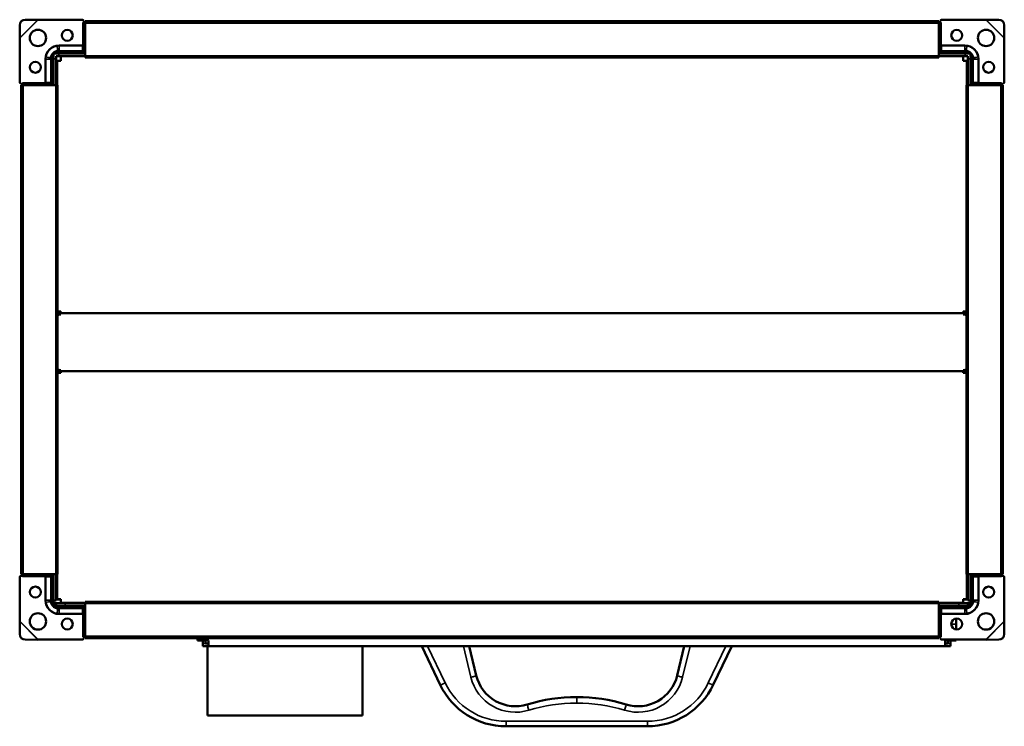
# Model space of a CAD drawing. Header units: millimetres. Extents: x 360 to 900, y 252 to 639.
import ezdxf

# ---------------------------------------------------------------- set-up
doc = ezdxf.new("R2010")
doc.units = ezdxf.units.MM
doc.header["$LTSCALE"] = 3
doc.layers.add('Widoczne (ISO)', color=7, linetype='Continuous', lineweight=50)
doc.layers.add('Widoczne wąskie (ISO)', color=7, linetype='Continuous', lineweight=35)

msp = doc.modelspace()

# ---------------------------------------------------------------- linework, layer by layer
at = {"layer": 'Widoczne (ISO)'}
for p, q in [((363.03, 639.23), (369.94, 639.25)), ((370.17, 639.16), (394.4, 639.16)), ((395.1, 637.66), (394.6, 637.66)), ((395.1, 638.46), (395.1, 637.66)), ((395.1, 637.66), (396, 637.66)), ((395.1, 637.66), (395.1, 625.66)), ((396, 638.46), (396, 637.26)), ((396, 638.46), (864, 638.46)), ((396, 619.46), (396, 637.26)), ((864, 638.46), (864, 637.26)), ((864, 637.66), (864.9, 637.66)), ((864, 619.46), (864, 637.26)), ((864.9, 637.66), (864.9, 638.46)), ((864.9, 625.66), (864.9, 637.66)), ((865.4, 637.66), (864.9, 637.66)), ((865.6, 639.16), (889.83, 639.16)), ((890.06, 639.25), (896.97, 639.23)), ((360.01, 629.32), (360.03, 636.23)), ((899.97, 636.23), (899.99, 629.32)), ((360.1, 604.86), (360.1, 629.09)), ((899.9, 629.09), (899.9, 604.86)), ((381.1, 621.16), (394.4, 621.16)), ((381.6, 625.15), (394.6, 625.15)), ((394.4, 622.05), (381.6, 622.05)), ((394.6, 625.66), (394.6, 625.16)), ((394.6, 625.16), (394.6, 622.1)), ((394.6, 622.1), (394.6, 622.08)), ((396, 622.66), (395.08, 622.66)), ((395.1, 621.91), (395.1, 622.66)), ((864.92, 622.66), (864, 622.66)), ((864.9, 622.66), (864.9, 621.91)), ((865.4, 625.16), (865.4, 625.66)), ((865.4, 622.1), (865.4, 625.16)), ((865.4, 625.15), (878.4, 625.15)), ((865.4, 622.08), (865.4, 622.1)), ((878.4, 622.05), (865.6, 622.05)), ((865.6, 621.16), (878.9, 621.16)), ((374.11, 604.66), (374.11, 617.66)), ((377.21, 617.66), (377.21, 604.86)), ((378.1, 604.86), (378.1, 618.16)), ((378.5, 617.76), (378.5, 620.76)), ((381.5, 620.76), (378.5, 620.76)), ((378.5, 617.76), (378.5, 603.26)), ((380, 619.26), (380, 617.76)), ((381.5, 619.26), (380, 619.26)), ((380, 603.26), (380, 617.76)), ((382.5, 616.76), (380.5, 616.76)), ((380.5, 603.26), (380.5, 616.76)), ((381.5, 620.76), (396, 620.76)), ((381.5, 619.26), (396, 619.26)), ((382.5, 617.26), (382.5, 619.26)), ((382.5, 617.26), (382.5, 616.76)), ((396, 619.46), (396, 618.46)), ((396, 618.46), (864, 618.46)), ((864, 620.76), (878.5, 620.76)), ((864, 619.46), (864, 618.46)), ((864, 619.26), (878.5, 619.26)), ((877.5, 619.26), (877.5, 617.26)), ((877.5, 616.76), (877.5, 617.26)), ((877.5, 616.76), (879.5, 616.76)), ((878.5, 620.76), (881.5, 620.76)), ((878.5, 619.26), (880, 619.26)), ((879.5, 616.76), (879.5, 603.26)), ((880, 617.76), (880, 619.26)), ((880, 603.26), (880, 617.76)), ((881.5, 617.76), (881.5, 620.76)), ((881.5, 603.26), (881.5, 617.76)), ((881.9, 618.16), (881.9, 604.86)), ((882.79, 604.86), (882.79, 617.66)), ((885.89, 617.66), (885.89, 604.66)), ((361.6, 604.16), (360.8, 604.16)), ((360.8, 603.26), (362, 603.26)), ((360.8, 335.26), (360.8, 603.26)), ((361.6, 604.66), (361.6, 604.16)), ((373.6, 604.16), (361.6, 604.16)), ((361.6, 603.26), (361.6, 604.16)), ((379.8, 603.26), (362, 603.26)), ((374.1, 604.66), (373.6, 604.66)), ((377.16, 604.66), (374.1, 604.66)), ((376.6, 604.18), (376.6, 603.26)), ((376.6, 604.16), (377.36, 604.16)), ((377.18, 604.66), (377.16, 604.66)), ((379.8, 603.26), (380.8, 603.26)), ((380.8, 335.26), (380.8, 603.26)), ((879.2, 603.26), (880.2, 603.26)), ((879.2, 603.26), (879.2, 335.26)), ((898, 603.26), (880.2, 603.26)), ((882.64, 604.16), (883.4, 604.16)), ((882.84, 604.66), (882.82, 604.66)), ((885.9, 604.66), (882.84, 604.66)), ((883.4, 603.26), (883.4, 604.18)), ((886.4, 604.66), (885.9, 604.66)), ((898.4, 604.16), (886.4, 604.16)), ((898, 603.26), (899.2, 603.26)), ((898.4, 604.16), (898.4, 604.66)), ((898.4, 604.16), (898.4, 603.26)), ((899.2, 604.16), (898.4, 604.16)), ((899.2, 603.26), (899.2, 335.26)), ((382.5, 479.26), (380.8, 479.26)), ((382.5, 478.26), (380.8, 478.26)), ((380.8, 477.26), (381.09, 477.26)), ((382.5, 479.26), (382.5, 478.26)), ((382.5, 478.26), (877.5, 478.26)), ((382.5, 477.68), (382.5, 478.26)), ((877.5, 479.26), (879.2, 479.26)), ((877.5, 479.26), (877.5, 478.26)), ((877.5, 478.26), (879.2, 478.26)), ((877.5, 478.26), (877.5, 477.68)), ((878.91, 477.26), (879.2, 477.26)), ((382.5, 445.61), (380.8, 445.61)), ((382.5, 446.44), (382.5, 447.03)), ((382.5, 445.61), (382.5, 446.44)), ((877.5, 446.44), (382.5, 446.44)), ((877.5, 447.03), (877.5, 446.44)), ((877.5, 445.61), (877.5, 446.44)), ((877.5, 445.61), (879.2, 445.61)), ((362, 335.26), (360.8, 335.26)), ((361.6, 334.36), (361.6, 335.26)), ((362, 335.26), (379.8, 335.26)), ((376.6, 335.26), (376.6, 334.35)), ((378.5, 335.26), (378.5, 320.76)), ((380.8, 335.26), (379.8, 335.26)), ((380, 320.76), (380, 335.26)), ((380.5, 321.44), (380.5, 335.26)), ((880.2, 335.26), (879.2, 335.26)), ((879.5, 335.26), (879.5, 321.44)), ((879.99, 321.26), (879.99, 335.26)), ((880, 320.76), (880, 335.26)), ((880.2, 335.26), (898, 335.26)), ((881.5, 320.76), (881.5, 335.26)), ((883.4, 334.35), (883.4, 335.26)), ((899.2, 335.26), (898, 335.26)), ((898.4, 335.26), (898.4, 334.36)), ((360.1, 309.44), (360.1, 333.66)), ((360.8, 334.36), (361.6, 334.36)), ((361.6, 334.36), (373.6, 334.36)), ((361.6, 334.36), (361.6, 333.86)), ((373.6, 333.86), (374.1, 333.86)), ((374.1, 333.86), (377.16, 333.86)), ((374.11, 320.86), (374.11, 333.86)), ((377.36, 334.36), (376.6, 334.36)), ((377.16, 333.86), (377.18, 333.86)), ((377.21, 333.66), (377.21, 320.86)), ((378.1, 320.36), (378.1, 333.66)), ((378.5, 332.76), (378.1, 332.76)), ((881.5, 332.76), (881.9, 332.76)), ((881.9, 333.66), (881.9, 320.36)), ((883.4, 334.36), (882.64, 334.36)), ((882.79, 320.86), (882.79, 333.66)), ((882.82, 333.86), (882.84, 333.86)), ((882.84, 333.86), (885.9, 333.86)), ((885.89, 333.86), (885.89, 320.86)), ((885.9, 333.86), (886.4, 333.86)), ((886.4, 334.36), (898.4, 334.36)), ((898.4, 334.36), (899.2, 334.36)), ((898.4, 333.86), (898.4, 334.36)), ((899.9, 333.66), (899.9, 309.44)), ((380, 320.76), (378.5, 320.76)), ((378.5, 320.76), (378.5, 319.26)), ((380, 319.26), (378.5, 319.26)), ((380.03, 321.26), (380, 321.26)), ((380, 319.26), (380.01, 319.26)), ((380.01, 319.26), (385.01, 319.26)), ((380.01, 319.26), (380.01, 317.76)), ((380.09, 321.26), (380.03, 321.26)), ((382.5, 321.26), (380.09, 321.26)), ((382.5, 321.44), (380.5, 321.44)), ((382.5, 319.44), (382.5, 321.44)), ((396, 319.44), (382.5, 319.44)), ((396, 319.26), (385.01, 319.26)), ((864, 320.06), (396, 320.06)), ((396, 319.06), (396, 320.06)), ((396, 319.06), (396, 301.26)), ((864, 319.06), (864, 320.06)), ((877.5, 319.44), (864, 319.44)), ((874.99, 319.26), (864, 319.26)), ((864, 319.06), (864, 301.26)), ((874.99, 319.26), (879.99, 319.26)), ((877.5, 321.44), (877.5, 319.44)), ((877.5, 321.44), (879.5, 321.44)), ((879.99, 321.26), (877.5, 321.26)), ((879.99, 319.26), (880, 319.26)), ((879.99, 319.26), (879.99, 317.76)), ((880, 320.76), (881.5, 320.76)), ((880, 319.26), (881.5, 319.26)), ((881.5, 319.26), (881.5, 320.76)), ((380, 317.76), (379.6, 317.76)), ((380.01, 317.76), (380, 317.76)), ((385.01, 317.76), (380.01, 317.76)), ((394.4, 317.36), (381.1, 317.36)), ((381.6, 316.47), (394.4, 316.47)), ((394.6, 313.37), (381.6, 313.37)), ((396, 317.76), (385.01, 317.76)), ((394.6, 316.44), (394.6, 316.42)), ((394.6, 316.42), (394.6, 313.36)), ((394.6, 313.36), (394.6, 312.86)), ((395.08, 315.86), (396, 315.86)), ((395.1, 315.86), (395.1, 316.62)), ((874.99, 317.76), (864, 317.76)), ((864.91, 316.76), (864, 316.76)), ((864, 315.86), (864.92, 315.86)), ((864.9, 316.62), (864.9, 315.86)), ((865.4, 316.42), (865.4, 316.44)), ((865.4, 313.36), (865.4, 316.42)), ((878.4, 313.37), (865.4, 313.37)), ((865.4, 312.86), (865.4, 313.36)), ((878.9, 317.36), (865.6, 317.36)), ((865.6, 316.47), (878.4, 316.47)), ((872.5, 317.36), (872.5, 317.76)), ((873.5, 317.76), (873.5, 317.36)), ((879.99, 317.76), (874.99, 317.76)), ((880, 317.76), (879.99, 317.76)), ((880, 317.76), (880.4, 317.76)), ((360.03, 302.29), (360.01, 309.2)), ((395.1, 312.86), (395.1, 300.86)), ((864.9, 300.86), (864.9, 312.86)), ((873.5, 307.76), (873.5, 310.83)), ((899.99, 309.2), (899.97, 302.29)), ((873.5, 307.76), (873.5, 304.89)), ((369.94, 299.27), (363.03, 299.29)), ((394.4, 299.36), (370.17, 299.36)), ((394.6, 300.86), (395.1, 300.86)), ((396, 300.86), (395.1, 300.86)), ((395.1, 300.86), (395.1, 300.06)), ((396, 300.06), (396, 301.26)), ((864, 300.06), (396, 300.06)), ((457.5, 298.76), (457.5, 300.06)), ((460.5, 298.76), (457.5, 298.76)), ((460.5, 298.76), (460.5, 300.06)), ((460.5, 298.76), (460.5, 295.76)), ((462, 298.76), (460.5, 298.76)), ((462, 300.06), (462, 298.76)), ((462, 298.76), (462, 297.26)), ((463.5, 297.26), (462, 297.26)), ((462.5, 299.76), (462.5, 300.06)), ((463.5, 295.76), (463.5, 298.76)), ((864, 300.06), (864, 301.26)), ((864.9, 300.86), (864, 300.86)), ((864.9, 300.86), (865.4, 300.86)), ((864.9, 300.06), (864.9, 300.86)), ((889.83, 299.36), (865.6, 299.36)), ((867.5, 298.76), (867.5, 295.76)), ((867.5, 297.26), (869, 297.26)), ((869, 298.76), (869, 299.36)), ((869, 297.26), (869, 298.76)), ((870.5, 298.76), (869, 298.76)), ((870.5, 299.36), (870.5, 298.76)), ((870.5, 298.76), (873.5, 298.76)), ((870.5, 295.76), (870.5, 298.76)), ((873.5, 299.36), (873.5, 298.76)), ((896.97, 299.29), (890.06, 299.27)), ((463.5, 295.76), (460.5, 295.76)), ((463, 295.76), (463, 257.76)), ((867.5, 295.76), (463.5, 295.76)), ((548, 295.76), (548, 257.76)), ((580.5, 295.76), (590.63, 274.53)), ((610.41, 279.63), (606.5, 295.76)), ((724.5, 295.76), (720.59, 279.63)), ((740.37, 274.53), (750.5, 295.76)), ((867.5, 295.76), (870.5, 295.76)), ((548, 257.76), (463, 257.76)), ((626.73, 251.76), (704.27, 251.76))]:
    msp.add_line(p, q, dxfattribs=at)
for centre, radius in [((370, 629.26), 4.5), ((386.1, 630.66), 3), ((873.9, 630.66), 3), ((890, 629.26), 4.5), ((368.6, 613.16), 3), ((891.4, 613.16), 3), ((368.6, 325.36), 3), ((891.4, 325.36), 3), ((370, 309.26), 4.5), ((890, 309.26), 4.5), ((386.1, 307.86), 3), ((873.9, 307.86), 3)]:
    msp.add_circle(centre, radius, dxfattribs=at)
for centre, radius, start, end in [((394.4, 638.46), 0.7, 0, 90), ((865.6, 638.46), 0.7, 90, 180), ((381.6, 617.66), 7.49, 90, 180), ((381.1, 618.16), 3, 90, 119.9264), ((394.6, 625.66), 0.5, 270, 0), ((865.4, 625.66), 0.5, 180, 270), ((878.4, 617.66), 7.49, 0, 90), ((878.9, 618.16), 3, 60.0736, 90), ((381.1, 618.16), 3, 150.0736, 180), ((878.9, 618.16), 3, 0, 29.9264), ((360.8, 604.86), 0.7, 180, 270), ((899.2, 604.86), 0.7, 270, 0), ((373.6, 604.66), 0.5, 270, 0), ((886.4, 604.66), 0.5, 180, 270), ((360.8, 333.66), 0.7, 90, 180), ((373.6, 333.86), 0.5, 0, 90), ((886.4, 333.86), 0.5, 90, 180), ((899.2, 333.66), 0.7, 0, 90), ((381.6, 320.86), 7.49, 180, 270), ((381.1, 320.36), 3, 180, 270), ((878.4, 320.86), 7.49, 270, 0), ((878.9, 320.36), 3, 270, 0), ((394.6, 312.86), 0.5, 0, 90), ((865.4, 312.86), 0.5, 90, 180), ((394.4, 300.06), 0.7, 270, 0), ((463.5, 299.76), 1, 180, 270), ((865.6, 300.06), 0.7, 180, 270), ((867.5, 299.76), 1, 270, 336.4218), ((631.86, 284.83), 22.07, 193.627, 287.2391), ((699.14, 284.83), 22.07, 252.7609, 346.373), ((626.73, 291.76), 40, 205.5139, 270), ((704.27, 291.76), 40, 270, 334.4861), ((664.86, 178.48), 89.28, 89.5889, 107.2391), ((666.14, 178.48), 89.28, 72.7609, 90.4111)]:
    msp.add_arc(centre, radius, start, end, dxfattribs=at)
for centre, major_axis, ratio, start_param, end_param in [((363.02, 636.24), (2.12, 2.12), 0.996195, 0.785398, 2.356194), ((896.98, 636.24), (2.12, -2.12), 0.996195, 0.785398, 2.356194), ((394.4, 621.91), (0, -0.745), 0.939693, 0, 1.570796), ((394.4, 622.82), (0, -0.745), 0.939693, 0.289752, 1.361396), ((865.6, 621.91), (0, -0.745), 0.939693, 4.712389, 6.283185), ((865.6, 622.82), (0, -0.745), 0.939693, 4.921789, 5.993434), ((377.36, 604.86), (0.745, 0), 0.939693, 4.712389, 6.283185), ((882.64, 604.86), (-0.745, 0), 0.939693, 0, 1.570796), ((376.45, 604.86), (0.745, 0), 0.939693, 4.921789, 5.993434), ((883.55, 604.86), (-0.745, 0), 0.939693, 0.289752, 1.361396), ((382.5, 476.26), (2, 0), 0.707107, 1.570796, 2.586782), ((877.5, 476.26), (2, 0), 0.707107, 0.554811, 1.570796), ((382.5, 448.44), (-2, 0), 0.707107, 0.554811, 1.570796), ((382.5, 447.73), (2, 0), 0.707107, 3.696404, 4.712389), ((877.5, 448.44), (-2, 0), 0.707107, 1.570796, 2.586782), ((877.5, 447.73), (2, 0), 0.707107, 4.712389, 5.728374), ((376.45, 333.66), (0.745, 0), 0.939693, 0.289752, 1.361396), ((377.36, 333.66), (0.745, 0), 0.939693, 0, 1.570796), ((882.64, 333.66), (-0.745, 0), 0.939693, 4.712389, 6.283185), ((883.55, 333.66), (-0.745, 0), 0.939693, 4.921789, 5.993434), ((394.4, 316.62), (0, 0.745), 0.939693, 4.712389, 6.283185), ((394.4, 315.71), (0, 0.745), 0.939693, 4.921789, 5.993434), ((865.6, 316.62), (0, 0.745), 0.939693, 0, 1.570796), ((865.6, 315.71), (0, 0.745), 0.939693, 0.289752, 1.361396), ((363.02, 302.28), (-2.12, 2.12), 0.996195, 0.785398, 2.356194), ((896.98, 302.28), (-2.12, -2.12), 0.996195, 0.785398, 2.356194)]:
    msp.add_ellipse(centre, major_axis=major_axis, ratio=ratio, start_param=start_param, end_param=end_param, dxfattribs=at)
for points, knots in [([(370.17, 639.16), (370.13, 639.18), (370.1, 639.19), (370.02, 639.22), (369.98, 639.23), (369.94, 639.25)], [0, 0, 0, 0, 0.01249515, 0.01249515, 0.0249903, 0.0249903, 0.0249903, 0.0249903]), ([(890.06, 639.25), (890.02, 639.23), (889.98, 639.22), (889.9, 639.19), (889.87, 639.18), (889.83, 639.16)], [0, 0, 0, 0, 0.01249515, 0.01249515, 0.0249903, 0.0249903, 0.0249903, 0.0249903]), ([(360.01, 629.32), (360.03, 629.28), (360.04, 629.24), (360.07, 629.17), (360.09, 629.13), (360.1, 629.09)], [0, 0, 0, 0, 0.01249515, 0.01249515, 0.0249903, 0.0249903, 0.0249903, 0.0249903]), ([(899.9, 629.09), (899.91, 629.13), (899.93, 629.17), (899.96, 629.24), (899.97, 629.28), (899.99, 629.32)], [0, 0, 0, 0, 0.01249515, 0.01249515, 0.0249903, 0.0249903, 0.0249903, 0.0249903]), ([(377.22, 618.32), (377.24, 618.78), (377.34, 619.23), (377.71, 620.13), (378, 620.55), (378.71, 621.26), (379.13, 621.54), (380.02, 621.92), (380.48, 622.03), (380.94, 622.05)], [0.0000002, 0.0000002, 0.0000002, 0.0000002, 0.138614, 0.138614, 0.2902546, 0.2902546, 0.4411619, 0.4411619, 0.5810662, 0.5810662, 0.5810662, 0.5810662]), ([(381.1, 622.05), (381.07, 622.05), (381.05, 622.05), (381, 622.05), (380.97, 622.05), (380.94, 622.05)], [-0.01558465, -0.01558465, -0.01558465, -0.01558465, -0.00779233, -0.00779233, 0, 0, 0, 0]), ([(381.6, 622.05), (381.52, 622.05), (381.43, 622.05), (381.27, 622.05), (381.18, 622.05), (381.1, 622.05)], [0, 0, 0, 0, 0.02497584, 0.02497584, 0.04995141, 0.04995141, 0.04995141, 0.04995141]), ([(878.9, 622.05), (878.82, 622.05), (878.73, 622.05), (878.57, 622.05), (878.48, 622.05), (878.4, 622.05)], [0.00000127, 0.00000127, 0.00000127, 0.00000127, 0.02497637, 0.02497637, 0.04995171, 0.04995171, 0.04995171, 0.04995171]), ([(878.9, 622.05), (878.93, 622.05), (878.95, 622.05), (879, 622.05), (879.03, 622.05), (879.06, 622.05)], [0.00000127, 0.00000127, 0.00000127, 0.00000127, 0.0077936, 0.0077936, 0.01558592, 0.01558592, 0.01558592, 0.01558592]), ([(879.06, 622.05), (879.52, 622.03), (879.97, 621.92), (880.86, 621.55), (881.29, 621.26), (882, 620.55), (882.28, 620.13), (882.66, 619.24), (882.76, 618.78), (882.78, 618.32)], [0.0000002, 0.0000002, 0.0000002, 0.0000002, 0.138614, 0.138614, 0.2902546, 0.2902546, 0.4411619, 0.4411619, 0.5810662, 0.5810662, 0.5810662, 0.5810662]), ([(377.21, 618.16), (377.21, 618.19), (377.21, 618.21), (377.21, 618.26), (377.21, 618.29), (377.22, 618.32)], [0.00000127, 0.00000127, 0.00000127, 0.00000127, 0.0077936, 0.0077936, 0.01558592, 0.01558592, 0.01558592, 0.01558592]), ([(377.21, 618.16), (377.21, 618.08), (377.21, 617.99), (377.21, 617.83), (377.21, 617.74), (377.21, 617.66)], [0.00000127, 0.00000127, 0.00000127, 0.00000127, 0.02497637, 0.02497637, 0.04995171, 0.04995171, 0.04995171, 0.04995171]), ([(882.79, 618.16), (882.79, 618.19), (882.79, 618.21), (882.79, 618.26), (882.79, 618.29), (882.78, 618.32)], [-0.01558465, -0.01558465, -0.01558465, -0.01558465, -0.00779233, -0.00779233, 0, 0, 0, 0]), ([(882.79, 617.66), (882.79, 617.74), (882.79, 617.83), (882.79, 617.99), (882.79, 618.08), (882.79, 618.16)], [0, 0, 0, 0, 0.02497584, 0.02497584, 0.04995141, 0.04995141, 0.04995141, 0.04995141]), ([(377.21, 320.86), (377.21, 320.78), (377.21, 320.69), (377.21, 320.53), (377.21, 320.44), (377.21, 320.36)], [0, 0, 0, 0, 0.02497584, 0.02497584, 0.04995141, 0.04995141, 0.04995141, 0.04995141]), ([(377.21, 320.36), (377.21, 320.34), (377.21, 320.31), (377.21, 320.26), (377.21, 320.23), (377.22, 320.21)], [-0.01558465, -0.01558465, -0.01558465, -0.01558465, -0.00779233, -0.00779233, 0, 0, 0, 0]), ([(380.94, 316.48), (380.48, 316.5), (380.03, 316.6), (379.14, 316.97), (378.71, 317.26), (378, 317.97), (377.72, 318.39), (377.34, 319.28), (377.24, 319.74), (377.22, 320.21)], [0.0000002, 0.0000002, 0.0000002, 0.0000002, 0.138614, 0.138614, 0.2902546, 0.2902546, 0.4411619, 0.4411619, 0.5810662, 0.5810662, 0.5810662, 0.5810662]), ([(882.78, 320.21), (882.76, 319.74), (882.66, 319.29), (882.29, 318.4), (882, 317.97), (881.29, 317.26), (880.87, 316.98), (879.98, 316.6), (879.52, 316.5), (879.06, 316.48)], [0.0000002, 0.0000002, 0.0000002, 0.0000002, 0.138614, 0.138614, 0.2902546, 0.2902546, 0.4411619, 0.4411619, 0.5810662, 0.5810662, 0.5810662, 0.5810662]), ([(882.79, 320.36), (882.79, 320.34), (882.79, 320.31), (882.79, 320.26), (882.79, 320.23), (882.78, 320.21)], [0.00000127, 0.00000127, 0.00000127, 0.00000127, 0.0077936, 0.0077936, 0.01558592, 0.01558592, 0.01558592, 0.01558592]), ([(882.79, 320.36), (882.79, 320.44), (882.79, 320.53), (882.79, 320.69), (882.79, 320.78), (882.79, 320.86)], [0.00000127, 0.00000127, 0.00000127, 0.00000127, 0.02497637, 0.02497637, 0.04995171, 0.04995171, 0.04995171, 0.04995171]), ([(381.1, 316.47), (381.07, 316.47), (381.05, 316.47), (381, 316.47), (380.97, 316.48), (380.94, 316.48)], [0.00000127, 0.00000127, 0.00000127, 0.00000127, 0.0077936, 0.0077936, 0.01558592, 0.01558592, 0.01558592, 0.01558592]), ([(381.1, 316.47), (381.18, 316.47), (381.27, 316.47), (381.43, 316.47), (381.52, 316.47), (381.6, 316.47)], [0.00000127, 0.00000127, 0.00000127, 0.00000127, 0.02497637, 0.02497637, 0.04995171, 0.04995171, 0.04995171, 0.04995171]), ([(878.4, 316.47), (878.48, 316.47), (878.57, 316.47), (878.73, 316.47), (878.82, 316.47), (878.9, 316.47)], [0, 0, 0, 0, 0.02497584, 0.02497584, 0.04995141, 0.04995141, 0.04995141, 0.04995141]), ([(878.9, 316.47), (878.93, 316.47), (878.95, 316.47), (879, 316.47), (879.03, 316.48), (879.06, 316.48)], [-0.01558465, -0.01558465, -0.01558465, -0.01558465, -0.00779233, -0.00779233, 0, 0, 0, 0]), ([(360.1, 309.44), (360.09, 309.4), (360.07, 309.36), (360.04, 309.28), (360.03, 309.24), (360.01, 309.2)], [0, 0, 0, 0, 0.01249515, 0.01249515, 0.0249903, 0.0249903, 0.0249903, 0.0249903]), ([(899.99, 309.2), (899.97, 309.24), (899.96, 309.28), (899.93, 309.36), (899.91, 309.4), (899.9, 309.44)], [0, 0, 0, 0, 0.01249515, 0.01249515, 0.0249903, 0.0249903, 0.0249903, 0.0249903]), ([(369.94, 299.27), (369.98, 299.29), (370.02, 299.3), (370.1, 299.33), (370.13, 299.35), (370.17, 299.36)], [0, 0, 0, 0, 0.01249515, 0.01249515, 0.0249903, 0.0249903, 0.0249903, 0.0249903]), ([(889.83, 299.36), (889.87, 299.35), (889.9, 299.33), (889.98, 299.3), (890.02, 299.29), (890.06, 299.27)], [0, 0, 0, 0, 0.01249515, 0.01249515, 0.0249903, 0.0249903, 0.0249903, 0.0249903])]:
    msp.add_open_spline(points, degree=3, knots=knots, dxfattribs=at)
for points in [[(394.6, 622.08), (394.53, 622.06), (394.47, 622.05), (394.4, 622.05)], [(865.6, 622.05), (865.53, 622.05), (865.47, 622.06), (865.4, 622.08)], [(377.21, 604.86), (377.21, 604.8), (377.2, 604.73), (377.18, 604.66)], [(882.82, 604.66), (882.8, 604.73), (882.79, 604.8), (882.79, 604.86)], [(377.18, 333.86), (377.2, 333.8), (377.21, 333.73), (377.21, 333.66)], [(882.79, 333.66), (882.79, 333.73), (882.8, 333.8), (882.82, 333.86)], [(394.4, 316.47), (394.47, 316.47), (394.53, 316.46), (394.6, 316.44)], [(865.4, 316.44), (865.47, 316.46), (865.53, 316.47), (865.6, 316.47)]]:
    msp.add_open_spline(points, degree=3, dxfattribs=at)
at = {"layer": 'Widoczne wąskie (ISO)'}
for p, q in [((360.01, 629.32), (369.94, 639.25)), ((370.17, 639.16), (360.1, 629.09)), ((394.6, 637.66), (394.6, 625.66)), ((396, 637.26), (864, 637.26)), ((865.4, 625.66), (865.4, 637.66)), ((899.9, 629.09), (889.83, 639.16)), ((890.06, 639.25), (899.99, 629.32)), ((381.1, 622.05), (381.1, 621.16)), ((381.6, 624.93), (381.6, 625.15)), ((394.6, 624.93), (381.6, 624.93)), ((381.6, 624.93), (381.6, 622.05)), ((394.4, 622.05), (394.4, 621.16)), ((394.6, 625.66), (395.1, 625.66)), ((864.9, 625.66), (865.4, 625.66)), ((878.4, 624.93), (865.4, 624.93)), ((865.6, 621.16), (865.6, 622.05)), ((878.4, 624.93), (878.4, 625.15)), ((878.4, 622.05), (878.4, 624.93)), ((878.9, 622.05), (878.9, 621.16)), ((374.33, 617.66), (374.11, 617.66)), ((377.21, 617.66), (374.33, 617.66)), ((374.33, 617.66), (374.33, 604.66)), ((377.21, 618.16), (378.1, 618.16)), ((380, 617.76), (378.5, 617.76)), ((381.5, 620.76), (381.5, 619.26)), ((396, 619.46), (864, 619.46)), ((878.5, 619.26), (878.5, 620.76)), ((881.5, 617.76), (880, 617.76)), ((882.79, 618.16), (881.9, 618.16)), ((885.67, 617.66), (882.79, 617.66)), ((885.67, 604.66), (885.67, 617.66)), ((885.67, 617.66), (885.89, 617.66)), ((378.1, 604.86), (377.21, 604.86)), ((882.79, 604.86), (881.9, 604.86)), ((373.6, 604.66), (361.6, 604.66)), ((362, 335.26), (362, 603.26)), ((373.6, 604.16), (373.6, 604.66)), ((379.8, 335.26), (379.8, 603.26)), ((880.2, 603.26), (880.2, 335.26)), ((898.4, 604.66), (886.4, 604.66)), ((886.4, 604.66), (886.4, 604.16)), ((898, 603.26), (898, 335.26)), ((380.03, 335.26), (380.03, 321.26)), ((380.09, 321.26), (380.09, 335.26)), ((361.6, 333.86), (373.6, 333.86)), ((373.6, 333.86), (373.6, 334.36)), ((374.33, 333.86), (374.33, 320.86)), ((377.21, 333.66), (378.1, 333.66)), ((881.9, 333.66), (882.79, 333.66)), ((885.67, 320.86), (885.67, 333.86)), ((886.4, 334.36), (886.4, 333.86)), ((886.4, 333.86), (898.4, 333.86)), ((374.33, 320.86), (374.11, 320.86)), ((374.33, 320.86), (377.21, 320.86)), ((377.21, 320.36), (378.1, 320.36)), ((378.1, 320.76), (378.5, 320.76)), ((380, 319.26), (380, 317.76)), ((385.01, 317.76), (385.01, 319.26)), ((864, 319.06), (396, 319.06)), ((874.99, 319.26), (874.99, 317.76)), ((880, 319.26), (880, 317.76)), ((881.5, 320.76), (881.9, 320.76)), ((882.79, 320.36), (881.9, 320.36)), ((882.79, 320.86), (885.67, 320.86)), ((885.67, 320.86), (885.89, 320.86)), ((381.1, 316.47), (381.1, 317.36)), ((381.6, 316.47), (381.6, 313.59)), ((381.6, 313.59), (394.6, 313.59)), ((381.6, 313.59), (381.6, 313.37)), ((394.4, 317.36), (394.4, 316.47)), ((865.4, 313.59), (878.4, 313.59)), ((865.6, 316.47), (865.6, 317.36)), ((878.4, 313.59), (878.4, 316.47)), ((878.4, 313.59), (878.4, 313.37)), ((878.9, 316.47), (878.9, 317.36)), ((369.94, 299.27), (360.01, 309.2)), ((360.1, 309.44), (370.17, 299.36)), ((394.6, 312.86), (394.6, 300.86)), ((395.1, 312.86), (394.6, 312.86)), ((865.4, 312.86), (864.9, 312.86)), ((865.4, 300.86), (865.4, 312.86)), ((889.83, 299.36), (899.9, 309.44)), ((899.99, 309.2), (890.06, 299.27)), ((873.5, 307.76), (870.9, 307.76)), ((864, 301.26), (396, 301.26)), ((462, 297.26), (460.9, 297.26)), ((869, 297.26), (870.1, 297.26)), ((593.34, 275.55), (583.69, 295.76)), ((603.35, 295.76), (607.49, 278.65)), ((723.51, 278.65), (727.65, 295.76)), ((747.31, 295.76), (737.66, 275.55)), ((665.5, 264.49), (665.5, 267.76)), ((704.27, 254.49), (626.73, 254.49)), ((626.73, 253.76), (626.73, 254.49)), ((704.27, 253.76), (704.27, 254.49)), ((626.73, 251.76), (626.73, 253.76)), ((704.27, 251.76), (704.27, 253.76))]:
    msp.add_line(p, q, dxfattribs=at)
for centre, radius, start, end in [((626.73, 291.49), 37, 205.5139, 270), ((631.86, 284.56), 25.07, 193.627, 287.2391), ((699.14, 284.56), 25.07, 252.7609, 346.373), ((704.27, 291.49), 37, 270, 334.4861), ((664.86, 178.21), 86.28, 89.5746, 107.2391), ((666.14, 178.21), 86.28, 72.7609, 90.4254)]:
    msp.add_arc(centre, radius, start, end, dxfattribs=at)
for centre, major_axis, ratio, start_param, end_param in [((381.6, 619.79), (-6.01, 0), 0.856385, 4.711582, 4.904187), ((381.1, 620.78), (-2.08, 11.82), 0.005489, 4.818627, 5.061413), ((878.4, 619.79), (-6.01, 0), 0.856388, 4.52059, 4.713194), ((878.9, 620.78), (-2.08, -11.82), 0.005489, 4.363365, 4.606151), ((379.48, 617.66), (0, -6.01), 0.856388, 4.52059, 4.713194), ((378.48, 618.16), (11.82, -2.08), 0.005489, 4.363365, 4.606151), ((881.52, 618.16), (11.82, 2.08), 0.005489, 4.818627, 5.061413), ((880.52, 617.66), (0, 6.01), 0.856385, 4.711582, 4.904187), ((379.48, 320.86), (0, -6.01), 0.856385, 4.711582, 4.904187), ((378.48, 320.36), (-11.82, -2.08), 0.005489, 4.818627, 5.061413), ((881.52, 320.36), (-11.82, 2.08), 0.005489, 4.363365, 4.606151), ((880.52, 320.86), (0, 6.01), 0.856388, 4.52059, 4.713194), ((381.1, 317.74), (2.08, 11.82), 0.005489, 4.363365, 4.606151), ((381.6, 318.74), (6.01, 0), 0.856388, 4.52059, 4.713194), ((878.4, 318.74), (6.01, 0), 0.856385, 4.711582, 4.904187), ((878.9, 317.74), (2.08, -11.82), 0.005489, 4.818627, 5.061413), ((593.34, 275.82), (-2.71, -1.29), 0.081769, 0, 1.53179), ((607.49, 278.93), (2.92, 0.71), 0.088007, 4.691057, 6.283185), ((723.51, 278.93), (-2.92, 0.71), 0.088007, 0, 1.592128), ((737.66, 275.82), (2.71, -1.29), 0.081769, 4.751395, 6.283185), ((639.29, 260.89), (-0.89, 2.87), 0.026932, 0, 1.657373), ((691.71, 260.89), (0.89, 2.87), 0.026932, 4.625812, 6.283185)]:
    msp.add_ellipse(centre, major_axis=major_axis, ratio=ratio, start_param=start_param, end_param=end_param, dxfattribs=at)
for points, knots in [([(376.48, 622.78), (376.02, 622.32), (375.09, 621.11), (374.57, 619.67), (374.43, 618.81)], [-0.0000125, -0.0000125, -0.0000125, -0.0000125, 0.083717, 0.1958357, 0.1958357, 0.1958357, 0.1958357]), ([(380.45, 624.83), (379.17, 624.62), (377.75, 623.97), (376.63, 622.94), (376.48, 622.78)], [-0.1965799, -0.1965799, -0.1965799, -0.1965799, -0.0284018, -0.0000125, -0.0000125, -0.0000125, -0.0000125]), ([(883.52, 622.78), (883.06, 623.24), (881.85, 624.17), (880.41, 624.69), (879.55, 624.83)], [-0.0000125, -0.0000125, -0.0000125, -0.0000125, 0.083717, 0.1958357, 0.1958357, 0.1958357, 0.1958357]), ([(885.57, 618.81), (885.36, 620.09), (884.7, 621.51), (883.68, 622.63), (883.52, 622.78)], [-0.1965799, -0.1965799, -0.1965799, -0.1965799, -0.0284018, -0.0000125, -0.0000125, -0.0000125, -0.0000125]), ([(374.43, 319.71), (374.64, 318.43), (375.3, 317.02), (376.32, 315.89), (376.48, 315.74)], [-0.1965799, -0.1965799, -0.1965799, -0.1965799, -0.0284018, -0.0000125, -0.0000125, -0.0000125, -0.0000125]), ([(883.52, 315.74), (883.98, 316.2), (884.91, 317.41), (885.43, 318.86), (885.57, 319.71)], [-0.0000125, -0.0000125, -0.0000125, -0.0000125, 0.083717, 0.1958357, 0.1958357, 0.1958357, 0.1958357]), ([(376.48, 315.74), (376.94, 315.28), (378.15, 314.35), (379.59, 313.83), (380.45, 313.69)], [-0.0000125, -0.0000125, -0.0000125, -0.0000125, 0.083717, 0.1958357, 0.1958357, 0.1958357, 0.1958357]), ([(879.55, 313.69), (880.83, 313.9), (882.25, 314.56), (883.37, 315.58), (883.52, 315.74)], [-0.1965799, -0.1965799, -0.1965799, -0.1965799, -0.0284018, -0.0000125, -0.0000125, -0.0000125, -0.0000125])]:
    msp.add_open_spline(points, degree=3, knots=knots, dxfattribs=at)

doc.saveas('drawing.dxf')
